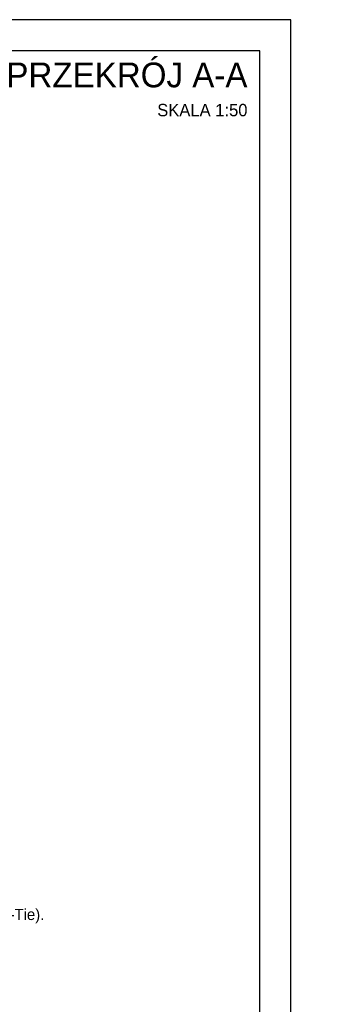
# Model space of a CAD drawing. Header units: millimetres. Extents: x 219841 to 236232, y -126388 to -112129.
# Tile 23 of 30: x 232444 to 232692, y -112923 to -112129. Entities that reach past the tile are written whole.
import ezdxf

# ---------------------------------------------------------------- set-up
doc = ezdxf.new("R2010")
doc.units = ezdxf.units.MM
for name, color, linetype, lineweight in [('A-WIDOKOWA', 7, 'Continuous', 25), ('Opis', 41, 'Continuous', 9), ('WYMIARY', 77, 'Continuous', 9)]:
    doc.layers.add(name, color=color, linetype=linetype, lineweight=lineweight)
doc.styles.get("Standard").update_dxf_attribs({"font": 'GOTHIC.TTF'})

msp = doc.modelspace()

# ---------------------------------------------------------------- linework, layer by layer
at = {"layer": 'Opis', "ltscale": 2}
msp.add_lwpolyline([(232171.91, -112907.91), (232242.3, -112843.2), (232469.61, -112843.2)], dxfattribs=at)

# ---------------------------------------------------------------- texts
at = {"layer": 'WYMIARY', "insert": (232627.44, -112163.16), "char_height": 20, "width": 389.8333, "attachment_point": 3}
msp.add_mtext('PRZEKRÓJ A-A\\P{\\H0.5x;SKALA 1:50}', dxfattribs=at)

# ---------------------------------------------------------------- next in the draw order: texts
at = {"layer": 'Opis', "insert": (232466.06, -112844.14), "char_height": 9, "width": 442.6892, "attachment_point": 5, "bg_fill": 2}
msp.add_mtext('\\pxql;Regulowana podstawa słupa\\P(np. łącznik PVIB f. Simpson Strong-Tie).', dxfattribs=at)

# ---------------------------------------------------------------- next in the draw order: linework, layer by layer
at = {"layer": 'A-WIDOKOWA'}
msp.add_lwpolyline([(230587.48, -113588.6), (232637.48, -113588.6), (232637.48, -112153.6), (230587.48, -112153.6)], close=True, dxfattribs=at)
at = {"layer": 'Defpoints'}
msp.add_lwpolyline([(230562.48, -113613.6), (232662.48, -113613.6), (232662.48, -112128.6), (230562.48, -112128.6)], close=True, dxfattribs=at)

doc.saveas('drawing.dxf')
